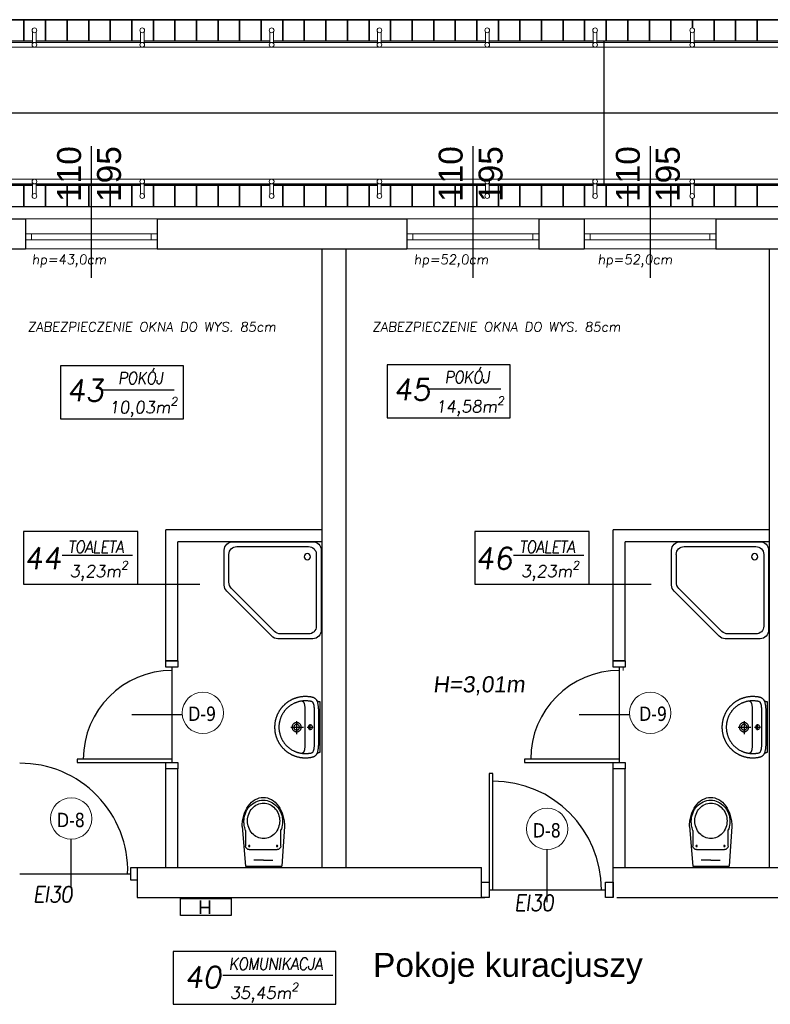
# Model space of a CAD drawing. Header units: millimetres. Extents: x -486876 to 553054, y -140324 to 834178.
# Tile 138 of 155: x -153155 to -146889, y 147712 to 155930. Entities that reach past the tile are written whole.
import ezdxf
from ezdxf.enums import TextEntityAlignment as Align

# ---------------------------------------------------------------- set-up
doc = ezdxf.new("R2010")
doc.units = ezdxf.units.MM
doc.linetypes.add('DASH2', pattern=[0.75, 0.5, -0.25])
for name, color, linetype, lineweight in [('_XREF', 252, 'DASH2', 13), ('XREF$0$AR-EL-PORĘCZE', 8, 'Continuous', 18), ('XREF$0$elewacje', 8, 'Continuous', 20), ('XREF$0$okna', 8, 'Continuous', 20), ('XREF$0$ściana nośna', 8, 'Continuous', 30)]:
    doc.layers.add(name, color=color, linetype=linetype, lineweight=lineweight)
for name, color, linetype in [('XREF$0$A-ARM', 8, 'Continuous'), ('XREF$0$DRZWI', 8, 'Continuous'), ('XREF$0$MEBLE_ŁAZIENKOWE_I_KUCHENNE', 8, 'Continuous'), ('XREF$0$OPIS', 8, 'Continuous'), ('XREF$0$Ppoż', 20, 'Continuous'), ('XREF$0$TABELKA', 8, 'Continuous'), ('XREF$0$WIDOK', 8, 'Continuous'), ('XREF$0$WYMIARY', 9, 'Continuous')]:
    doc.layers.add(name, color=color, linetype=linetype)
doc.styles.add('XREF$0$APLUS', font='arial.ttf', dxfattribs={"width": 0.6})
doc.styles.add('XREF$0$ROMANS', font='romans.shx')
doc.styles.add('XREF$0$Standard', font='arial.ttf')
doc.styles.add('XREF$0$Verdana 0.8', font='verdana.ttf', dxfattribs={"width": 0.8})

# ---------------------------------------------------------------- blocks, each defined once
blk = doc.blocks.new('XREF$0$ubi012_r')
for p, q in [((-2.32, 33.16), (0, 0)), ((33.07, 33.16), (30.34, 0)), ((0.86, 16.83), (0.86, 29.35)), ((30.16, 29.17), (30.16, 16.83)), ((27.13, 13.79), (3.9, 13.79)), ((30.34, 0), (0, 0)), ((15.37, 5.06), (7.45, 5.06)), ((15.37, 5.06), (23.29, 5.06))]:
    blk.add_line(p, q)
for centre in [(3.9, 16.83), (27.13, 16.83)]:
    blk.add_circle(centre, 0.506)
for centre, radius, start, end in [((20.78, 37.1), 22.27, 133.17767, 154.62576), ((16.63, 38.41), 17.03, 126.52593, 148.9267), ((16.15, 38.74), 14.19, 126.52593, 148.9267), ((16.19, 42.02), 15.54, 105.94452, 133.25421), ((15.64, 39.74), 15.37, 102.49464, 126.4967), ((15.32, 39.85), 12.81, 102.49464, 126.4967), ((15.37, 44.42), 13.01, 74.61479, 105.38521), ((15.46, 40.39), 14.7, 77.63332, 102.36668), ((15.17, 40.39), 12.25, 77.63332, 102.36668), ((15.02, 39.85), 12.81, 53.5033, 77.50536), ((15.28, 39.74), 15.37, 53.5033, 77.50536), ((14.56, 42.02), 15.54, 46.74579, 74.05548), ((14.19, 38.74), 14.19, 31.0733, 53.47407), ((14.28, 38.41), 17.03, 31.0733, 53.47407), ((9.97, 37.1), 22.27, 25.37424, 46.82233), ((27.53, 33.76), 29.8, 154.37329, 172.01485), ((18.1, 37.5), 18.76, 148.86698, 169.86451), ((17.37, 37.98), 15.63, 148.86698, 169.86451), ((12.97, 37.98), 15.63, 10.13549, 31.13302), ((12.82, 37.5), 18.76, 10.13549, 31.13302), ((3.22, 33.76), 29.8, 7.98515, 25.62671), ((30.81, 33.16), 33.13, 171.78452, 180.10773), ((18.81, 37.34), 19.49, 169.76703, 190.23297), ((15.63, 36.6), 16.22, 189.63639, 202.72046), ((17.96, 37.85), 16.24, 169.76703, 190.23297), ((17.37, 37.72), 15.63, 190.13549, 211.13302), ((12.97, 37.72), 15.63, 328.86698, 349.86451), ((12.37, 37.85), 16.24, 0, 10.23297), ((12.37, 37.85), 16.24, 349.76703, 0.00002), ((-13.89, 43.27), 46.14, 343.15853, 348.2524), ((12.1, 37.34), 19.49, 0, 10.23297), ((12.1, 37.34), 19.49, 349.76703, 0.00002), ((-0.06, 33.16), 33.13, 0, 8.21548), ((-1.67, 29.35), 2.53, 0, 22.72046), ((16.15, 36.96), 14.19, 211.0733, 233.47407), ((15.32, 35.85), 12.81, 233.5033, 257.50536), ((15.02, 35.85), 12.81, 282.49464, 306.4967), ((14.19, 36.96), 14.19, 306.52593, 328.9267), ((32.69, 29.17), 2.53, 163.15853, 180), ((3.9, 16.83), 3.03, 180, 270), ((15.17, 35.31), 12.25, 257.63332, 282.36668), ((27.13, 16.83), 3.03, 270, 0)]:
    blk.add_arc(centre, radius, start, end)
blk = doc.blocks.new('XREF$0$KKP-KOLO2-B02X0201')
at = {"layer": 'XREF$0$A-ARM'}
for points in [[(-21.09, 0), (-21.12, -0.55), (-21.2, -1), (-21.34, -1.39), (-21.54, -1.76), (-21.81, -2.13), (-22.13, -2.54)], [(21.09, 0), (0, 0), (-21.09, 0)], [(22.13, -2.54), (21.81, -2.13), (21.54, -1.76), (21.34, -1.39), (21.2, -1), (21.12, -0.55), (21.09, 0)], [(25.29, -12.17), (25.29, -12.54), (25.28, -12.9), (25.27, -13.27), (25.25, -13.64), (25.22, -14), (25.19, -14.37), (25.16, -14.73), (25.12, -15.09), (25.08, -15.45), (25.03, -15.81), (24.97, -16.16), (24.91, -16.52), (24.85, -16.87), (24.78, -17.22), (24.71, -17.57), (24.63, -17.92), (24.55, -18.26), (24.46, -18.61), (24.37, -18.95), (24.27, -19.29), (24.17, -19.63), (24.06, -19.96), (23.95, -20.3), (23.83, -20.63), (23.71, -20.96), (23.59, -21.29), (23.46, -21.61), (23.33, -21.94), (23.19, -22.26), (23.05, -22.58), (22.9, -22.89), (22.75, -23.21), (22.6, -23.52), (22.44, -23.83), (22.27, -24.14), (22.11, -24.44), (21.94, -24.74), (21.76, -25.04), (21.58, -25.34), (21.4, -25.63), (21.21, -25.92), (21.02, -26.21), (20.83, -26.5), (20.63, -26.78), (20.43, -27.06), (20.22, -27.34), (20.01, -27.62), (19.8, -27.89), (19.58, -28.16), (19.36, -28.42), (19.14, -28.68), (18.91, -28.94), (18.68, -29.2), (18.45, -29.45), (18.21, -29.7), (17.97, -29.95), (17.73, -30.2), (17.48, -30.44), (17.23, -30.67), (16.98, -30.91), (16.72, -31.14), (16.46, -31.36), (16.2, -31.59), (15.93, -31.81), (15.66, -32.02), (15.39, -32.24), (15.12, -32.45), (14.84, -32.65), (14.56, -32.85), (14.28, -33.05), (13.99, -33.25), (13.7, -33.44), (13.41, -33.62), (13.12, -33.81), (12.82, -33.98), (12.52, -34.16), (12.22, -34.33), (11.91, -34.5), (11.61, -34.66), (11.3, -34.82), (10.98, -34.97), (10.67, -35.12), (10.35, -35.27), (10.03, -35.41), (9.71, -35.55), (9.39, -35.68), (9.06, -35.81), (8.74, -35.94), (8.41, -36.06), (8.07, -36.17), (7.74, -36.28), (7.4, -36.39), (7.06, -36.49), (6.72, -36.59), (6.38, -36.68), (6.04, -36.77), (5.69, -36.85), (5.35, -36.93), (5, -37), (4.65, -37.07), (4.29, -37.14), (3.94, -37.2), (3.58, -37.25), (3.23, -37.3), (2.87, -37.34), (2.51, -37.38), (2.14, -37.42), (1.78, -37.45), (1.42, -37.47), (1.05, -37.49), (0.68, -37.5), (0.31, -37.51), (-0.06, -37.51), (-0.06, -37.51), (-0.43, -37.51), (-0.8, -37.5), (-1.16, -37.49), (-1.53, -37.47), (-1.89, -37.45), (-2.26, -37.42), (-2.62, -37.38), (-2.98, -37.34), (-3.34, -37.3), (-3.7, -37.25), (-4.05, -37.2), (-4.41, -37.14), (-4.76, -37.07), (-5.11, -37), (-5.46, -36.93), (-5.81, -36.85), (-6.15, -36.77), (-6.5, -36.68), (-6.84, -36.59), (-7.18, -36.49), (-7.52, -36.39), (-7.85, -36.28), (-8.19, -36.17), (-8.52, -36.06), (-8.85, -35.94), (-9.18, -35.81), (-9.5, -35.68), (-9.83, -35.55), (-10.15, -35.41), (-10.47, -35.27), (-10.78, -35.12), (-11.1, -34.97), (-11.41, -34.82), (-11.72, -34.66), (-12.03, -34.5), (-12.33, -34.33), (-12.63, -34.16), (-12.93, -33.98), (-13.23, -33.81), (-13.52, -33.62), (-13.81, -33.44), (-14.1, -33.25), (-14.39, -33.05), (-14.67, -32.85), (-14.95, -32.65), (-15.23, -32.45), (-15.51, -32.24), (-15.78, -32.02), (-16.05, -31.81), (-16.31, -31.59), (-16.58, -31.36), (-16.84, -31.14), (-17.09, -30.91), (-17.35, -30.67), (-17.6, -30.44), (-17.84, -30.2), (-18.09, -29.95), (-18.33, -29.7), (-18.56, -29.45), (-18.8, -29.2), (-19.03, -28.94), (-19.25, -28.68), (-19.48, -28.42), (-19.7, -28.16), (-19.91, -27.89), (-20.13, -27.62), (-20.34, -27.34), (-20.54, -27.06), (-20.74, -26.78), (-20.94, -26.5), (-21.14, -26.21), (-21.33, -25.92), (-21.51, -25.63), (-21.7, -25.34), (-21.88, -25.04), (-22.05, -24.74), (-22.22, -24.44), (-22.39, -24.14), (-22.55, -23.83), (-22.71, -23.52), (-22.86, -23.21), (-23.01, -22.89), (-23.16, -22.58), (-23.3, -22.26), (-23.44, -21.94), (-23.57, -21.61), (-23.7, -21.29), (-23.83, -20.96), (-23.95, -20.63), (-24.06, -20.3), (-24.17, -19.96), (-24.28, -19.63), (-24.38, -19.29), (-24.48, -18.95), (-24.57, -18.61), (-24.66, -18.26), (-24.74, -17.92), (-24.82, -17.57), (-24.9, -17.22), (-24.96, -16.87), (-25.03, -16.52), (-25.09, -16.16), (-25.14, -15.81), (-25.19, -15.45), (-25.23, -15.09), (-25.27, -14.73), (-25.31, -14.37), (-25.34, -14), (-25.36, -13.64), (-25.38, -13.27), (-25.39, -12.9), (-25.4, -12.54), (-25.4, -12.17), (-25.4, -12.17), (-25.4, -11.8), (-25.38, -11.35), (-25.36, -10.84), (-25.33, -10.31), (-25.3, -9.77), (-25.27, -9.28), (-25.23, -8.85), (-25.19, -8.52), (-25.13, -8.07), (-25.06, -7.64), (-24.99, -7.22), (-24.91, -6.82), (-24.82, -6.44), (-24.73, -6.07), (-24.62, -5.72), (-24.51, -5.38), (-24.38, -5.06), (-24.24, -4.76), (-24.09, -4.47), (-23.93, -4.19), (-23.75, -3.93), (-23.55, -3.68), (-23.34, -3.44), (-23.11, -3.22), (-22.87, -3.01), (-22.6, -2.81), (-22.31, -2.63), (-22, -2.45), (-21.67, -2.29), (-21.32, -2.14), (-20.94, -1.99), (-20.54, -1.86), (-20.11, -1.74), (-19.66, -1.63), (-19.17, -1.53), (-19.17, -1.53), (-18.8, -1.45), (-18.41, -1.38), (-18.01, -1.32), (-17.59, -1.25), (-17.17, -1.2), (-16.73, -1.15), (-16.28, -1.1), (-15.82, -1.06), (-15.35, -1.04), (-14.87, -1.02), (-14.38, -1.01), (-0.06, -1.01), (14.27, -1.01), (14.76, -1.02), (15.23, -1.04), (15.7, -1.06), (16.16, -1.1), (16.61, -1.15), (17.05, -1.2), (17.48, -1.25), (17.9, -1.32), (18.3, -1.38), (18.69, -1.45), (19.06, -1.53), (19.54, -1.63), (20, -1.74), (20.43, -1.86), (20.83, -1.99), (21.21, -2.14), (21.56, -2.29), (21.89, -2.45), (22.2, -2.63), (22.48, -2.81), (22.75, -3.01), (23, -3.22), (23.23, -3.44), (23.44, -3.68), (23.63, -3.93), (23.81, -4.19), (23.98, -4.47), (24.13, -4.76), (24.27, -5.06), (24.39, -5.38), (24.51, -5.72), (24.61, -6.07), (24.71, -6.44), (24.79, -6.82), (24.88, -7.22), (24.95, -7.64), (25.02, -8.07), (25.08, -8.52), (25.12, -8.85), (25.15, -9.28), (25.19, -9.77), (25.22, -10.31), (25.24, -10.84), (25.27, -11.35), (25.28, -11.8), (25.29, -12.17)], [(-0.05, -33.94), (-0.61, -33.93), (-1.16, -33.92), (-1.72, -33.89), (-2.28, -33.85), (-2.7, -33.79), (-3.12, -33.73), (-3.53, -33.66), (-3.94, -33.59), (-4.34, -33.51), (-4.74, -33.42), (-5.14, -33.33), (-5.53, -33.23), (-5.93, -33.13), (-6.33, -33.02), (-6.73, -32.9), (-7.13, -32.77), (-7.53, -32.64), (-7.96, -32.47), (-8.38, -32.29), (-8.79, -32.11), (-9.2, -31.92), (-9.61, -31.73), (-10.02, -31.53), (-10.42, -31.33), (-10.8, -31.11), (-11.16, -30.89), (-11.52, -30.66), (-11.87, -30.43), (-12.22, -30.2), (-12.56, -29.97), (-12.89, -29.72), (-13.22, -29.48), (-13.55, -29.23), (-13.87, -28.97), (-14.19, -28.7), (-14.51, -28.43), (-14.82, -28.15), (-15.14, -27.86), (-15.45, -27.56), (-15.76, -27.24), (-16.06, -26.91), (-16.35, -26.58), (-16.63, -26.25), (-16.91, -25.92), (-17.17, -25.58), (-17.44, -25.24), (-17.7, -24.9), (-17.95, -24.55), (-18.2, -24.19), (-18.45, -23.82), (-18.69, -23.45), (-19.7, -21.59), (-19.87, -21.21), (-20.04, -20.83), (-20.19, -20.44), (-20.34, -20.06), (-20.49, -19.67), (-20.62, -19.28), (-20.75, -18.9), (-20.88, -18.51), (-20.99, -18.12), (-21.1, -17.73), (-21.2, -17.34), (-21.3, -16.94), (-21.38, -16.55), (-21.46, -16.15), (-21.54, -15.75), (-21.6, -15.36), (-21.66, -14.95), (-21.71, -14.55), (-21.75, -14.15), (-21.78, -13.74), (-21.81, -13.33), (-21.83, -12.92), (-21.84, -12.51), (-21.84, -12.09), (-21.84, -11.68), (-21.82, -11.26), (-21.81, -10.84), (-21.78, -10.42), (-21.76, -10), (-21.73, -9.57), (-21.69, -9.16), (-21.64, -8.74), (-21.58, -8.32), (-21.51, -7.91), (-21.43, -7.49), (-21.32, -7.09), (-21.2, -6.68), (-21.06, -6.4), (-20.88, -6.14), (-20.65, -5.9), (-20.38, -5.69), (-20.07, -5.5), (-19.73, -5.34), (-19.37, -5.2), (-18.99, -5.07), (-18.59, -4.96), (-18.17, -4.87), (-17.75, -4.8), (-17.33, -4.73), (-16.9, -4.68), (-16.49, -4.64), (-16.08, -4.61), (-15.69, -4.59), (-15.32, -4.58), (-14.98, -4.57), (-14.66, -4.56), (-14.38, -4.56), (-0.05, -4.56), (14.27, -4.56), (14.55, -4.56), (14.87, -4.57), (15.21, -4.58), (15.58, -4.59), (15.97, -4.61), (16.38, -4.64), (16.8, -4.68), (17.22, -4.73), (17.64, -4.8), (18.07, -4.87), (18.48, -4.96), (18.88, -5.07), (19.26, -5.2), (19.63, -5.34), (19.96, -5.5), (20.27, -5.69), (20.54, -5.9), (20.77, -6.14), (20.96, -6.4), (21.09, -6.68), (21.22, -7.09), (21.32, -7.49), (21.41, -7.91), (21.48, -8.32), (21.54, -8.74), (21.58, -9.16), (21.62, -9.57), (21.65, -10), (21.68, -10.42), (21.7, -10.84), (21.72, -11.26), (21.73, -11.68), (21.74, -12.09), (21.73, -12.51), (21.72, -12.92), (21.7, -13.33), (21.68, -13.74), (21.64, -14.15), (21.6, -14.55), (21.55, -14.95), (21.49, -15.36), (21.43, -15.75), (21.36, -16.15), (21.28, -16.55), (21.19, -16.94), (21.1, -17.34), (20.99, -17.73), (20.89, -18.12), (20.77, -18.51), (20.65, -18.9), (20.52, -19.28), (20.38, -19.67), (20.24, -20.06), (20.09, -20.44), (19.93, -20.83), (19.76, -21.21), (19.59, -21.59), (19.59, -21.59), (18.58, -23.45), (18.34, -23.82), (18.09, -24.19), (17.84, -24.55), (17.59, -24.9), (17.33, -25.24), (17.07, -25.58), (16.8, -25.92), (16.52, -26.25), (16.24, -26.58), (15.95, -26.91), (15.65, -27.24), (15.35, -27.56), (15.03, -27.86), (14.72, -28.15), (14.4, -28.43), (14.08, -28.7), (13.76, -28.97), (13.44, -29.23), (13.11, -29.48), (12.78, -29.72), (12.45, -29.97), (12.11, -30.2), (11.76, -30.43), (11.41, -30.66), (11.06, -30.89), (10.69, -31.11), (10.32, -31.33), (9.91, -31.53), (9.5, -31.73), (9.09, -31.92), (8.68, -32.11), (8.27, -32.29), (7.85, -32.47), (7.43, -32.64), (7.43, -32.64), (7.02, -32.77), (6.62, -32.9), (6.22, -33.02), (5.82, -33.13), (5.43, -33.23), (5.03, -33.33), (4.63, -33.42), (4.23, -33.51), (3.83, -33.59), (3.42, -33.66), (3.01, -33.73), (2.6, -33.79), (2.17, -33.85), (1.61, -33.89), (1.06, -33.92), (0.5, -33.93), (-0.05, -33.94)], [(-2.61, -7.95), (2.52, -7.95)], [(-0.04, -6.08), (0.43, -6.14), (0.85, -6.32), (1.21, -6.6), (1.49, -6.96), (1.67, -7.38), (1.73, -7.86), (1.67, -8.33), (1.49, -8.75), (1.21, -9.11), (0.85, -9.39), (0.43, -9.57), (-0.04, -9.63), (-0.51, -9.57), (-0.94, -9.39), (-1.3, -9.11), (-1.58, -8.75), (-1.75, -8.33), (-1.82, -7.86), (-1.75, -7.38), (-1.58, -6.96), (-1.3, -6.6), (-0.94, -6.32), (-0.51, -6.14), (-0.04, -6.08)], [(-0.05, -10.45), (-0.05, -5.48)], [(-21.62, -15.21), (-21.58, -14.99), (-21.53, -14.78), (-21.48, -14.58), (-21.41, -14.39), (-21.33, -14.21), (-21.24, -14.04), (-21.14, -13.87), (-21.02, -13.72), (-20.88, -13.57), (-20.72, -13.43), (-20.55, -13.3), (-20.35, -13.18), (-20.14, -13.06), (-19.9, -12.95), (-19.63, -12.85), (-19.34, -12.76), (-19.02, -12.67), (-18.67, -12.6), (-18.29, -12.53), (-17.88, -12.46), (-17.43, -12.4), (-16.96, -12.35), (-16.44, -12.31), (-15.89, -12.27), (-15.3, -12.24), (-14.67, -12.21), (-14, -12.19), (-13.28, -12.18), (-12.52, -12.17), (-11.72, -12.17)], [(-11.72, -12.17), (-0.06, -12.17), (11.6, -12.17)], [(-0.06, -15.43), (0.33, -15.45), (0.71, -15.51), (1.07, -15.6), (1.42, -15.73), (1.75, -15.89), (2.06, -16.08), (2.36, -16.3), (2.63, -16.55), (2.87, -16.82), (3.09, -17.11), (3.28, -17.43), (3.44, -17.76), (3.57, -18.11), (3.66, -18.47), (3.72, -18.85), (3.74, -19.24), (3.72, -19.62), (3.66, -20), (3.57, -20.36), (3.44, -20.71), (3.28, -21.05), (3.09, -21.36), (2.87, -21.65), (2.63, -21.92), (2.36, -22.17), (2.06, -22.39), (1.75, -22.58), (1.42, -22.74), (1.07, -22.87), (0.71, -22.96), (0.33, -23.02), (-0.06, -23.04), (-0.45, -23.02), (-0.82, -22.96), (-1.19, -22.87), (-1.54, -22.74), (-1.87, -22.58), (-2.18, -22.39), (-2.48, -22.17), (-2.75, -21.92), (-2.99, -21.65), (-3.21, -21.36), (-3.4, -21.05), (-3.56, -20.71), (-3.69, -20.36), (-3.78, -20), (-3.84, -19.62), (-3.86, -19.24), (-3.84, -18.85), (-3.78, -18.47), (-3.69, -18.11), (-3.56, -17.76), (-3.4, -17.43), (-3.21, -17.11), (-2.99, -16.82), (-2.75, -16.55), (-2.48, -16.3), (-2.18, -16.08), (-1.87, -15.89), (-1.54, -15.73), (-1.19, -15.6), (-0.82, -15.51), (-0.45, -15.45), (-0.06, -15.43)], [(-0.06, -24.21), (-0.06, -13.57)], [(11.6, -12.17), (12.41, -12.17), (13.17, -12.18), (13.88, -12.19), (14.55, -12.21), (15.18, -12.24), (15.78, -12.27), (16.33, -12.31), (16.84, -12.35), (17.32, -12.4), (17.77, -12.46), (18.18, -12.53), (18.56, -12.6), (18.9, -12.67), (19.22, -12.76), (19.52, -12.85), (19.78, -12.95), (20.02, -13.06), (20.24, -13.18), (20.44, -13.3), (20.61, -13.43), (20.76, -13.57), (20.9, -13.72), (21.02, -13.87), (21.13, -14.04), (21.22, -14.21), (21.3, -14.39), (21.36, -14.58), (21.42, -14.78), (21.47, -14.99), (21.51, -15.21)], [(4.89, -19.26), (-5.94, -19.26)], [(-0.06, -16.9), (0.36, -16.94), (0.75, -17.05), (1.12, -17.22), (1.44, -17.45), (1.72, -17.73), (1.95, -18.06), (2.13, -18.42), (2.23, -18.82), (2.27, -19.24), (2.23, -19.65), (2.13, -20.05), (1.95, -20.41), (1.72, -20.74), (1.44, -21.02), (1.12, -21.25), (0.75, -21.42), (0.36, -21.53), (-0.06, -21.57), (-0.48, -21.53), (-0.87, -21.42), (-1.23, -21.25), (-1.56, -21.02), (-1.84, -20.74), (-2.07, -20.41), (-2.24, -20.05), (-2.35, -19.65), (-2.39, -19.24), (-2.35, -18.82), (-2.24, -18.42), (-2.07, -18.06), (-1.84, -17.73), (-1.56, -17.45), (-1.23, -17.22), (-0.87, -17.05), (-0.48, -16.94), (-0.06, -16.9)]]:
    blk.add_lwpolyline(points, dxfattribs=at)
blk = doc.blocks.new('XREF$0$natrysk_03')
for p, q in [((0, 0), (0, -65.93)), ((73.06, 7.13), (7.13, 7.13)), ((69.87, 3.06), (10.53, 3.06)), ((80.19, -28.83), (80.19, 0)), ((4.11, -3.35), (4.11, -62.7)), ((41, -70.97), (78.1, -33.87)), ((7.13, -73.06), (35.96, -73.06))]:
    blk.add_line(p, q)
blk.add_lwpolyline([(10.53, -69.11), (33.61, -69.11, 0.198912), (38.65, -67.02), (74.2, -31.48, 0.198912), (76.28, -26.44), (76.28, -3.35)], format="xyb")
blk.add_circle((11.57, -5.27), 2.64)
for centre, radius, start, end in [((7.13, 0), 7.13, 90, 180), ((10.53, -3.35), 6.42, 90, 180), ((69.87, -3.35), 6.42, 0, 90), ((73.06, 0), 7.13, 0, 90), ((73.06, -28.83), 7.13, 315, 0), ((10.53, -62.7), 6.42, 180, 270), ((7.13, -65.93), 7.13, 180, 270), ((35.96, -65.93), 7.13, 270, 315)]:
    blk.add_arc(centre, radius, start, end)
blk = doc.blocks.new('XREF')
for p, q in [((4286.21, 17944.69), (4286.21, 17947.34)), ((4662.62, 17944.69), (4662.62, 17947.34))]:
    blk.add_line(p, q)
at = {"layer": 'XREF$0$AR-EL-PORĘCZE', "lineweight": -2}
for p, q in [((4169.76, 18468.18), (4169.76, 18477.67)), ((4172.76, 18468.18), (4172.76, 18477.67)), ((4259.76, 18468.18), (4259.76, 18477.67)), ((4262.76, 18468.18), (4262.76, 18477.67)), ((4367.76, 18468.18), (4367.76, 18477.67)), ((4370.76, 18468.18), (4370.76, 18477.67)), ((4457.76, 18468.18), (4457.76, 18477.67)), ((4460.76, 18468.18), (4460.76, 18477.67)), ((4547.76, 18468.18), (4547.76, 18477.67)), ((4550.76, 18468.18), (4550.76, 18477.67)), ((4637.76, 18468.18), (4637.76, 18477.67)), ((4640.76, 18468.18), (4640.76, 18477.67)), ((4718.86, 18468.18), (4718.86, 18477.67)), ((4721.86, 18468.18), (4721.86, 18477.67)), ((5573.26, 18468.85), (3944.33, 18468.85)), ((5573.26, 18464.85), (3941.33, 18464.85)), ((5573.26, 18354.85), (3917.54, 18354.85)), ((4169.76, 18351.53), (4169.76, 18342.04)), ((4172.76, 18351.53), (4172.76, 18342.04)), ((4259.76, 18351.53), (4259.76, 18342.04)), ((4262.76, 18351.53), (4262.76, 18342.04)), ((4367.76, 18351.53), (4367.76, 18342.04)), ((4370.76, 18351.53), (4370.76, 18342.04)), ((4457.76, 18351.53), (4457.76, 18342.04)), ((4460.76, 18351.53), (4460.76, 18342.04)), ((4547.76, 18351.53), (4547.76, 18342.04)), ((4550.76, 18351.53), (4550.76, 18342.04)), ((4637.76, 18351.53), (4637.76, 18342.04)), ((4640.76, 18351.53), (4640.76, 18342.04)), ((4718.86, 18351.53), (4718.86, 18342.04)), ((4721.86, 18351.53), (4721.86, 18342.04)), ((5569.26, 18350.85), (3921.54, 18350.85))]:
    blk.add_line(p, q, dxfattribs=at)
for centre in [(4171.26, 18478.99), (4261.26, 18478.99), (4369.26, 18478.99), (4459.26, 18478.99), (4549.26, 18478.99), (4639.26, 18478.99), (4720.36, 18478.99), (4171.26, 18466.85), (4261.26, 18466.85), (4369.26, 18466.85), (4459.26, 18466.85), (4549.26, 18466.85), (4639.26, 18466.85), (4720.36, 18466.85), (4171.26, 18352.85), (4261.26, 18352.85), (4369.26, 18352.85), (4459.26, 18352.85), (4549.26, 18352.85), (4639.26, 18352.85), (4720.36, 18352.85), (4171.26, 18340.72), (4261.26, 18340.72), (4369.26, 18340.72), (4459.26, 18340.72), (4549.26, 18340.72), (4639.26, 18340.72), (4720.36, 18340.72)]:
    blk.add_circle(centre, 2, dxfattribs=at)
at = {"layer": 'XREF$0$DRZWI'}
for p, q in [((4286.21, 17870.57), (4286.21, 17947.34)), ((4659.62, 17870.57), (4659.62, 17947.34)), ((4158.97, 17774.9), (4249.09, 17774.9)), ((4249.09, 17774.9), (4251.73, 17774.9)), ((4554.03, 17761.66), (4647.86, 17761.66)), ((4644.62, 17761.66), (4647.86, 17761.66))]:
    blk.add_line(p, q, dxfattribs=at)
at = {"layer": 'XREF$0$DRZWI', "ltscale": 0.8}
for p, q in [((4294.64, 17907.63), (4252.52, 17907.63)), ((4668.06, 17907.63), (4625.94, 17907.63)), ((4202.03, 17764.55), (4202.03, 17803.82)), ((4599.33, 17751.35), (4599.33, 17795.17))]:
    blk.add_line(p, q, dxfattribs=at)
for points in [[(4280.91, 17947.34), (4280.91, 17952.63), (4290.91, 17952.63), (4290.91, 17947.34)], [(4654.33, 17947.34), (4654.33, 17952.63), (4664.33, 17952.63), (4664.33, 17947.34)], [(4251.73, 17780.19), (4257.03, 17780.19), (4257.03, 17769.6), (4251.73, 17769.6)], [(4647.86, 17768.13), (4654.33, 17768.13), (4654.33, 17755.19), (4647.86, 17755.19)]]:
    blk.add_lwpolyline(points, close=True, dxfattribs=at)
at = {"layer": 'XREF$0$DRZWI'}
for points in [[(4286.21, 17867.92), (4286.21, 17870.57), (4206.83, 17870.57), (4206.83, 17867.92), (4280.91, 17867.92), (4290.91, 17867.92), (4290.91, 17862.63), (4280.91, 17862.63), (4280.91, 17867.92)], [(4659.62, 17867.92), (4659.62, 17870.57), (4580.25, 17870.57), (4580.25, 17867.92), (4654.33, 17867.92), (4664.33, 17867.92), (4664.33, 17862.63), (4654.33, 17862.63), (4654.33, 17867.92)], [(4550.8, 17761.66), (4554.03, 17761.66), (4554.03, 17858.67), (4550.8, 17858.67), (4550.8, 17768.13), (4550.8, 17755.19), (4544.33, 17755.19), (4544.33, 17768.13), (4550.8, 17768.13)]]:
    blk.add_lwpolyline(points, dxfattribs=at)
for centre, radius, start, end in [((4286.21, 17870.57), 74.12, 90, 180), ((4659.62, 17870.57), 74.12, 90, 180), ((4159.35, 17777.5), 89.77, 358.33686, 90.24587), ((4554.03, 17761.66), 90.59, 0, 90)]:
    blk.add_arc(centre, radius, start, end, dxfattribs=at)
at = {"layer": 'XREF$0$okna'}
for p, q in [((4273.74, 18321.72), (4163.74, 18321.72)), ((4592.24, 18321.72), (4482.24, 18321.72)), ((4740.16, 18321.72), (4630.16, 18321.72)), ((4163.74, 18309.22), (4268.74, 18309.22)), ((4268.74, 18304.22), (4163.74, 18304.22)), ((4482.24, 18309.22), (4587.24, 18309.22)), ((4587.24, 18304.22), (4482.24, 18304.22)), ((4630.16, 18309.22), (4735.16, 18309.22)), ((4735.16, 18304.22), (4630.16, 18304.22)), ((4163.74, 18296.72), (4273.74, 18296.72)), ((4482.24, 18296.72), (4592.24, 18296.72)), ((4630.16, 18296.72), (4740.16, 18296.72))]:
    blk.add_line(p, q, dxfattribs=at)
for points in [[(4163.74, 18309.22), (4168.74, 18309.22), (4168.74, 18304.22), (4163.74, 18304.22)], [(4268.74, 18309.22), (4273.74, 18309.22), (4273.74, 18304.22), (4268.74, 18304.22)], [(4482.24, 18309.22), (4487.24, 18309.22), (4487.24, 18304.22), (4482.24, 18304.22)], [(4587.24, 18309.22), (4592.24, 18309.22), (4592.24, 18304.22), (4587.24, 18304.22)], [(4630.16, 18309.22), (4635.16, 18309.22), (4635.16, 18304.22), (4630.16, 18304.22)], [(4735.16, 18309.22), (4740.16, 18309.22), (4740.16, 18304.22), (4735.16, 18304.22)]]:
    blk.add_lwpolyline(points, close=True, dxfattribs=at)
for centre in [(4311.85, 17909.26), (4685.26, 17909.26), (4201.96, 17821.1), (4599.26, 17812.45)]:
    blk.add_circle(centre, 17.28, dxfattribs=at)
at = {"layer": 'XREF$0$OPIS'}
for p, q in [((4218.74, 18382.43), (4218.74, 18272.54)), ((4537.24, 18382.43), (4537.24, 18272.54)), ((4685.16, 18382.43), (4685.16, 18272.54)), ((4227.7, 18179.06), (4287.97, 18179.06)), ((4500.34, 18179.82), (4560.6, 18179.82)), ((4194.33, 18040.84), (4253.21, 18040.84)), ((4571.03, 18040.84), (4629.9, 18040.84)), ((4328.59, 17690.3), (4420.49, 17690.3))]:
    blk.add_line(p, q, dxfattribs=at)
for points in [[(4295.73, 18198.98), (4193.12, 18198.98), (4193.12, 18154.82), (4295.73, 18154.82)], [(4568.36, 18199.74), (4465.75, 18199.74), (4465.75, 18155.57), (4568.36, 18155.57)], [(4257.64, 18060.76), (4162.11, 18060.76), (4162.11, 18016.6), (4257.64, 18016.6)], [(4634.33, 18060.76), (4538.8, 18060.76), (4538.8, 18016.6), (4634.33, 18016.6)], [(4422.79, 17710.22), (4287.19, 17710.22), (4287.19, 17666.06), (4422.79, 17666.06)]]:
    blk.add_lwpolyline(points, close=True, dxfattribs=at)
at = {"layer": 'XREF$0$WIDOK'}
for p, q in [((5086.56, 18487.86), (3946.56, 18487.86)), ((4169.76, 18469.86), (4082.76, 18469.86)), ((4259.76, 18469.86), (4172.76, 18469.86)), ((4367.76, 18469.86), (4262.76, 18469.86)), ((4457.76, 18469.86), (4370.76, 18469.86)), ((4547.76, 18469.86), (4460.76, 18469.86)), ((4637.76, 18469.86), (4550.76, 18469.86)), ((4718.86, 18469.86), (4640.76, 18469.86)), ((4646.56, 18469.86), (4646.56, 18349.72)), ((4799.76, 18469.86), (4721.86, 18469.86)), ((4169.76, 18349.72), (4082.76, 18349.72)), ((4259.76, 18349.72), (4172.76, 18349.72)), ((4367.76, 18349.72), (4262.76, 18349.72)), ((4457.76, 18349.72), (4370.76, 18349.72)), ((4547.76, 18349.72), (4460.76, 18349.72)), ((4637.76, 18349.72), (4550.76, 18349.72)), ((4718.86, 18349.72), (4640.76, 18349.72)), ((4799.76, 18349.72), (4721.86, 18349.72))]:
    blk.add_line(p, q, dxfattribs=at)
at = {"layer": 'XREF$0$WIDOK', "color": 8}
blk.add_line((5543.26, 18409.8), (3946.56, 18409.8), dxfattribs=at)
at = {"layer": 'XREF$0$WIDOK'}
for points in [[(4162.56, 18469.86), (4144.56, 18469.86), (4144.56, 18487.86), (4162.56, 18487.86)], [(4198.56, 18469.86), (4180.56, 18469.86), (4180.56, 18487.86), (4198.56, 18487.86)], [(4216.56, 18469.86), (4198.56, 18469.86), (4198.56, 18487.86), (4216.56, 18487.86)], [(4234.56, 18469.86), (4216.56, 18469.86), (4216.56, 18487.86), (4234.56, 18487.86)], [(4252.56, 18469.86), (4234.56, 18469.86), (4234.56, 18487.86), (4252.56, 18487.86)], [(4288.56, 18469.86), (4270.56, 18469.86), (4270.56, 18487.86), (4288.56, 18487.86)], [(4306.56, 18469.86), (4288.56, 18469.86), (4288.56, 18487.86), (4306.56, 18487.86)], [(4324.56, 18469.86), (4306.56, 18469.86), (4306.56, 18487.86), (4324.56, 18487.86)], [(4342.56, 18469.86), (4324.56, 18469.86), (4324.56, 18487.86), (4342.56, 18487.86)], [(4360.56, 18469.86), (4342.56, 18469.86), (4342.56, 18487.86), (4360.56, 18487.86)], [(4396.56, 18469.86), (4378.56, 18469.86), (4378.56, 18487.86), (4396.56, 18487.86)], [(4414.56, 18469.86), (4396.56, 18469.86), (4396.56, 18487.86), (4414.56, 18487.86)], [(4432.56, 18469.86), (4414.56, 18469.86), (4414.56, 18487.86), (4432.56, 18487.86)], [(4450.56, 18469.86), (4432.56, 18469.86), (4432.56, 18487.86), (4450.56, 18487.86)], [(4486.56, 18469.86), (4468.56, 18469.86), (4468.56, 18487.86), (4486.56, 18487.86)], [(4504.56, 18469.86), (4486.56, 18469.86), (4486.56, 18487.86), (4504.56, 18487.86)], [(4522.56, 18469.86), (4504.56, 18469.86), (4504.56, 18487.86), (4522.56, 18487.86)], [(4540.56, 18469.86), (4522.56, 18469.86), (4522.56, 18487.86), (4540.56, 18487.86)], [(4576.56, 18469.86), (4558.56, 18469.86), (4558.56, 18487.86), (4576.56, 18487.86)], [(4594.56, 18469.86), (4576.56, 18469.86), (4576.56, 18487.86), (4594.56, 18487.86)], [(4612.56, 18469.86), (4594.56, 18469.86), (4594.56, 18487.86), (4612.56, 18487.86)], [(4630.56, 18469.86), (4612.56, 18469.86), (4612.56, 18487.86), (4630.56, 18487.86)], [(4666.56, 18469.86), (4648.56, 18469.86), (4648.56, 18487.86), (4666.56, 18487.86)], [(4684.56, 18469.86), (4666.56, 18469.86), (4666.56, 18487.86), (4684.56, 18487.86)], [(4702.56, 18469.86), (4684.56, 18469.86), (4684.56, 18487.86), (4702.56, 18487.86)], [(4756.56, 18469.86), (4738.56, 18469.86), (4738.56, 18487.86), (4756.56, 18487.86)], [(4774.56, 18469.86), (4756.56, 18469.86), (4756.56, 18487.86), (4774.56, 18487.86)], [(4792.56, 18469.86), (4774.56, 18469.86), (4774.56, 18487.86), (4792.56, 18487.86)], [(4162.56, 18331.72), (4144.56, 18331.72), (4144.56, 18349.72), (4162.56, 18349.72)], [(4198.56, 18331.72), (4180.56, 18331.72), (4180.56, 18349.72), (4198.56, 18349.72)], [(4216.56, 18331.72), (4198.56, 18331.72), (4198.56, 18349.72), (4216.56, 18349.72)], [(4234.56, 18331.72), (4216.56, 18331.72), (4216.56, 18349.72), (4234.56, 18349.72)], [(4252.56, 18331.72), (4234.56, 18331.72), (4234.56, 18349.72), (4252.56, 18349.72)], [(4288.56, 18331.72), (4270.56, 18331.72), (4270.56, 18349.72), (4288.56, 18349.72)], [(4306.56, 18331.72), (4288.56, 18331.72), (4288.56, 18349.72), (4306.56, 18349.72)], [(4324.56, 18331.72), (4306.56, 18331.72), (4306.56, 18349.72), (4324.56, 18349.72)], [(4342.56, 18331.72), (4324.56, 18331.72), (4324.56, 18349.72), (4342.56, 18349.72)], [(4360.56, 18331.72), (4342.56, 18331.72), (4342.56, 18349.72), (4360.56, 18349.72)], [(4396.56, 18331.72), (4378.56, 18331.72), (4378.56, 18349.72), (4396.56, 18349.72)], [(4414.56, 18331.72), (4396.56, 18331.72), (4396.56, 18349.72), (4414.56, 18349.72)], [(4432.56, 18331.72), (4414.56, 18331.72), (4414.56, 18349.72), (4432.56, 18349.72)], [(4450.56, 18331.72), (4432.56, 18331.72), (4432.56, 18349.72), (4450.56, 18349.72)], [(4486.56, 18331.72), (4468.56, 18331.72), (4468.56, 18349.72), (4486.56, 18349.72)], [(4504.56, 18331.72), (4486.56, 18331.72), (4486.56, 18349.72), (4504.56, 18349.72)], [(4522.56, 18331.72), (4504.56, 18331.72), (4504.56, 18349.72), (4522.56, 18349.72)], [(4540.56, 18331.72), (4522.56, 18331.72), (4522.56, 18349.72), (4540.56, 18349.72)], [(4576.56, 18331.72), (4558.56, 18331.72), (4558.56, 18349.72), (4576.56, 18349.72)], [(4594.56, 18331.72), (4576.56, 18331.72), (4576.56, 18349.72), (4594.56, 18349.72)], [(4612.56, 18331.72), (4594.56, 18331.72), (4594.56, 18349.72), (4612.56, 18349.72)], [(4630.56, 18331.72), (4612.56, 18331.72), (4612.56, 18349.72), (4630.56, 18349.72)], [(4666.56, 18331.72), (4648.56, 18331.72), (4648.56, 18349.72), (4666.56, 18349.72)], [(4684.56, 18331.72), (4666.56, 18331.72), (4666.56, 18349.72), (4684.56, 18349.72)], [(4702.56, 18331.72), (4684.56, 18331.72), (4684.56, 18349.72), (4702.56, 18349.72)], [(4756.56, 18331.72), (4738.56, 18331.72), (4738.56, 18349.72), (4756.56, 18349.72)], [(4774.56, 18331.72), (4756.56, 18331.72), (4756.56, 18349.72), (4774.56, 18349.72)], [(4792.56, 18331.72), (4774.56, 18331.72), (4774.56, 18349.72), (4792.56, 18349.72)]]:
    blk.add_lwpolyline(points, close=True, dxfattribs=at)
for points in [[(4169.76, 18469.86), (4162.56, 18469.86), (4162.56, 18487.86), (4180.56, 18487.86), (4180.56, 18469.86), (4172.76, 18469.86)], [(4259.76, 18469.86), (4252.56, 18469.86), (4252.56, 18487.86), (4270.56, 18487.86), (4270.56, 18469.86), (4262.76, 18469.86)], [(4367.76, 18469.86), (4360.56, 18469.86), (4360.56, 18487.86), (4378.56, 18487.86), (4378.56, 18469.86), (4370.76, 18469.86)], [(4457.76, 18469.86), (4450.56, 18469.86), (4450.56, 18487.86), (4468.56, 18487.86), (4468.56, 18469.86), (4460.76, 18469.86)], [(4547.76, 18469.86), (4540.56, 18469.86), (4540.56, 18487.86), (4558.56, 18487.86), (4558.56, 18469.86), (4550.76, 18469.86)], [(4637.76, 18469.86), (4630.56, 18469.86), (4630.56, 18487.86), (4648.56, 18487.86), (4648.56, 18469.86), (4640.76, 18469.86)], [(4718.86, 18469.86), (4702.56, 18469.86), (4702.56, 18487.86), (4720.56, 18487.86), (4720.56, 18480.98)], [(4720.56, 18480.98), (4720.56, 18487.86), (4738.56, 18487.86), (4738.56, 18469.86), (4721.86, 18469.86)], [(4172.76, 18349.72), (4180.56, 18349.72), (4180.56, 18331.72), (4162.56, 18331.72), (4162.56, 18349.72), (4169.76, 18349.72)], [(4262.76, 18349.72), (4270.56, 18349.72), (4270.56, 18331.72), (4252.56, 18331.72), (4252.56, 18349.72), (4259.76, 18349.72)], [(4370.76, 18349.72), (4378.56, 18349.72), (4378.56, 18331.72), (4360.56, 18331.72), (4360.56, 18349.72), (4367.76, 18349.72)], [(4460.76, 18349.72), (4468.56, 18349.72), (4468.56, 18331.72), (4450.56, 18331.72), (4450.56, 18349.72), (4457.76, 18349.72)], [(4550.76, 18349.72), (4558.56, 18349.72), (4558.56, 18331.72), (4540.56, 18331.72), (4540.56, 18349.72), (4547.76, 18349.72)], [(4640.76, 18349.72), (4648.56, 18349.72), (4648.56, 18331.72), (4630.56, 18331.72), (4630.56, 18349.72), (4637.76, 18349.72)], [(4720.56, 18338.73), (4720.56, 18331.72), (4702.56, 18331.72), (4702.56, 18349.72), (4718.86, 18349.72)], [(4721.86, 18349.72), (4738.56, 18349.72), (4738.56, 18331.72), (4720.56, 18331.72), (4720.56, 18338.73)]]:
    blk.add_lwpolyline(points, dxfattribs=at)
at = {"layer": 'XREF$0$WYMIARY'}
for p, q in [((4257.64, 18016.6), (4309.38, 18016.6)), ((4634.33, 18016.6), (4686.07, 18016.6)), ((4411.1, 17904.72), (4411.1, 17855.65))]:
    blk.add_line(p, q, dxfattribs=at)
at = {"layer": 'XREF$0$WYMIARY', "color": 6}
blk.add_lwpolyline([(4335.61, 17740.09), (4293.13, 17740.09), (4293.13, 17754.25), (4335.61, 17754.25)], close=True, dxfattribs=at)
at = {"layer": 'XREF$0$ściana nośna'}
for p, q in [((4163.74, 18321.72), (4163.74, 18296.72)), ((4273.74, 18321.72), (4273.74, 18296.72)), ((4482.24, 18321.72), (4482.24, 18296.72)), ((4592.24, 18321.72), (4592.24, 18296.72)), ((4630.16, 18321.72), (4630.16, 18296.72)), ((4740.16, 18321.72), (4740.16, 18296.72)), ((4411.1, 18296.72), (4411.1, 17904.72)), ((4431.1, 18296.72), (4431.1, 17780.19)), ((4784.51, 18296.72), (4784.51, 17780.19)), ((4280.91, 17952.63), (4280.91, 18062.19)), ((4411.1, 18062.19), (4280.91, 18062.19)), ((4654.33, 17952.63), (4654.33, 18062.19)), ((4784.51, 18062.19), (4654.33, 18062.19)), ((4290.91, 17952.63), (4290.91, 18052.19)), ((4411.1, 18052.19), (4290.91, 18052.19)), ((4664.33, 17952.63), (4664.33, 18052.19)), ((4784.51, 18052.19), (4664.33, 18052.19)), ((4290.91, 17952.63), (4280.91, 17952.63)), ((4664.33, 17952.63), (4654.33, 17952.63)), ((4280.91, 17780.19), (4280.91, 17862.63)), ((4290.91, 17862.63), (4280.91, 17862.63)), ((4290.91, 17780.19), (4290.91, 17862.63)), ((4654.33, 17780.19), (4654.33, 17862.63)), ((4664.33, 17862.63), (4654.33, 17862.63)), ((4664.33, 17780.19), (4664.33, 17862.63)), ((4411.1, 17855.65), (4411.1, 17780.19)), ((4257.03, 17780.19), (4544.33, 17780.19)), ((4257.03, 17780.19), (4257.03, 17755.19)), ((4544.33, 17755.19), (4544.33, 17780.19)), ((4654.33, 17780.19), (4892.96, 17780.19)), ((4654.33, 17755.19), (4654.33, 17780.19)), ((4257.03, 17755.19), (4547.33, 17755.19)), ((4657.33, 17755.19), (4892.96, 17755.19))]:
    blk.add_line(p, q, dxfattribs=at)
for points in [[(4010.02, 18321.72), (4163.74, 18321.72)], [(4273.74, 18321.72), (4482.24, 18321.72)], [(4592.24, 18321.72), (4630.16, 18321.72)], [(4740.16, 18321.72), (4924.68, 18321.72)], [(4010.02, 18296.72), (4163.74, 18296.72)], [(4273.74, 18296.72), (4482.24, 18296.72)], [(4592.24, 18296.72), (4630.16, 18296.72)], [(4740.16, 18296.72), (4924.68, 18296.72)]]:
    blk.add_lwpolyline(points, dxfattribs=at)
at = {"layer": 'XREF$0$A-ARM', "xscale": -1.007999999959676, "yscale": 1.007999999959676, "zscale": 1.007999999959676, "rotation": 270}
for p in [(4409.58, 17897.41), (4782.99, 17897.41)]:
    blk.add_blockref('XREF$0$KKP-KOLO2-B02X0201', p, dxfattribs=at)
at = {"layer": 'XREF$0$MEBLE_ŁAZIENKOWE_I_KUCHENNE', "ltscale": 1.2, "xscale": -1}
for p in [(4377.72, 17781.34), (4751.13, 17781.34)]:
    blk.add_blockref('XREF$0$ubi012_r', p, dxfattribs=at)
at = {"layer": 'XREF$0$TABELKA', "xscale": -1.010101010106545, "yscale": 1.010101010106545, "zscale": 1.010101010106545}
for p in [(4410.73, 18044.99), (4784.14, 18044.99)]:
    blk.add_blockref('XREF$0$natrysk_03', p, dxfattribs=at)
at = {"style": 'XREF$0$APLUS'}
blk.add_attdef('70', text='', height=12.94, rotation=90, dxfattribs=at).set_placement((5846.74, 4087.03), align=Align.BOTTOM_CENTER)
blk.add_attdef('165', text='', height=12.94, rotation=90, dxfattribs=at).set_placement((5850.28, 4086.91), align=Align.TOP_CENTER)
at = {"layer": 'XREF$0$DRZWI', "style": 'XREF$0$APLUS'}
for tag, height, p in [('90', 10.59, (3968.05, 17970.78)), ('90', 10.59, (4273.69, 17907.63)), ('90', 10.59, (4647.11, 17907.63)), ('90', 10.59, (4995.74, 17907.63)), ('90', 10.59, (5345.01, 17907.63)), ('90', 8.24, (3625.86, 17450.53)), ('90', 8.24, (4282.58, 17436.64)), ('90', 8.24, (4577.82, 17436.64)), ('90', 8.24, (5003.12, 17436.64)), ('90', 8.24, (5300.95, 17436.64)), ('90', 8.24, (5625.63, 17350.96)), ('110', 12.94, (3772.73, 10725.01)), ('100', 12.94, (3763.85, 10003.38)), ('90', 10.59, (3383.41, 9921.97)), ('83', 10.59, (4118.73, 4184.03))]:
    blk.add_attdef(tag, text='', height=height, dxfattribs=at).set_placement(p, align=Align.BOTTOM_CENTER)
for tag, height, p in [('200', 10.59, (3967.95, 17967.89)), ('200', 10.59, (4273.59, 17904.74)), ('200', 10.59, (4647.01, 17904.74)), ('200', 10.59, (4995.64, 17904.74)), ('200', 10.59, (5344.91, 17904.74)), ('200', 8.24, (3625.86, 17448.28)), ('200', 8.24, (4282.58, 17434.39)), ('200', 8.24, (4577.82, 17434.39)), ('200', 8.24, (5003.12, 17434.39)), ('200', 8.24, (5300.95, 17434.39)), ('200', 8.24, (5625.63, 17348.71)), ('210', 12.94, (3772.6, 10721.48)), ('200', 12.94, (3763.85, 9999.84)), ('200', 10.59, (3383.31, 9919.08)), ('178', 10.59, (4118.62, 4181.14))]:
    blk.add_attdef(tag, text='', height=height, dxfattribs=at).set_placement(p, align=Align.TOP_CENTER)
for tag, height, p in [('96', 10.59, (4202.03, 17787.41)), ('100', 10.59, (5719.75, 17787.41)), ('100', 12.94, (4040.53, 17776.32)), ('100', 12.94, (4599.33, 17776.96)), ('100', 12.94, (4947.96, 17776.96)), ('100', 12.94, (5297.45, 17776.96)), ('100', 12.94, (3575.63, 17557.16)), ('100', 12.94, (3932.34, 17557.16)), ('100', 12.94, (4215.59, 17557.16)), ('100', 12.94, (4630.17, 17557.16)), ('100', 12.94, (4954.89, 17557.16)), ('100', 12.94, (5353.3, 17557.16)), ('100', 12.94, (5612.36, 17557.16)), ('90', 11.76, (4712.89, 10187.26)), ('90', 11.76, (4933.75, 10129.07)), ('90', 11.76, (5359.81, 10117.21)), ('120', 13.53, (3472.06, 9987.9)), ('90', 11.76, (4206.17, 4035.84))]:
    blk.add_attdef(tag, text='', height=height, rotation=90, dxfattribs=at).set_placement(p, align=Align.BOTTOM_CENTER)
for tag, height, p in [('205', 10.59, (4204.92, 17787.31)), ('210', 10.59, (5722.65, 17787.31)), ('210', 12.94, (4044.07, 17776.19)), ('210', 12.94, (4602.86, 17776.83)), ('210', 12.94, (4951.5, 17776.83)), ('210', 12.94, (5300.98, 17776.83)), ('210', 12.94, (3579.16, 17557.04)), ('210', 12.94, (3935.88, 17557.04)), ('210', 12.94, (4219.13, 17557.04)), ('210', 12.94, (4633.7, 17557.04)), ('210', 12.94, (4958.43, 17557.04)), ('210', 12.94, (5356.84, 17557.04)), ('210', 12.94, (5615.9, 17557.04)), ('200', 11.76, (4716.1, 10187.15)), ('200', 11.76, (4936.97, 10128.95)), ('200', 11.76, (5363.02, 10117.1)), ('210', 13.53, (3475.75, 9987.9)), ('170', 11.76, (4209.38, 4035.73))]:
    blk.add_attdef(tag, text='', height=height, rotation=90, dxfattribs=at).set_placement(p, align=Align.TOP_CENTER)
at = {"layer": 'XREF$0$elewacje', "insert": (4453.93, 17708.98), "char_height": 20, "attachment_point": 1, "style": 'XREF$0$Standard'}
blk.add_mtext_dynamic_manual_height_columns('Pokoje kuracjuszy ', width=342.6601, gutter_width=12.5, heights=[46.23], dxfattribs=at)
at = {"layer": 'XREF$0$OPIS', "char_height": 20, "attachment_point": 1, "rotation": 90, "style": 'XREF$0$Standard'}
for insert in [(4190.18, 18335.69), (4508.68, 18335.69), (4656.6, 18335.69)]:
    blk.add_mtext_dynamic_manual_height_columns('110\\P195', width=34.6776, gutter_width=12.5, heights=[0], dxfattribs=dict(at, insert=insert))
at = {"layer": 'XREF$0$OPIS', "attachment_point": 1, "style": 'XREF$0$Standard'}
for s, insert, char_height in [('\\A1;{\\Fromans|c238;\\Q8;\\W0.9;\\T0.95;POKÓJ}', (4241, 18193.69), 10), ('\\A1;{\\Fromans|c238;\\Q8;\\W0.9;\\T0.95;POKÓJ}', (4513.64, 18194.44), 10), ('\\A1;{\\Fromans|c238;\\Q8;43}', (4198.33, 18187.44), 18), ('\\A1;{\\Fromans|c238;\\Q8;45}', (4470.97, 18188.2), 18), ('\\A1;{\\Fromans|c238;\\Q8;10,03m\\H0.7x;\\S2^ ;}', (4233.49, 18172.75), 10), ('\\A1;{\\Fromans|c238;\\Q8;14,58m\\H0.7x;\\S2^ ;}', (4506.13, 18173.5), 10), ('\\A1;{\\Fromans|c238;\\Q8;44}', (4162.78, 18047.29), 18), ('\\A1;{\\Fromans|c238;\\Q8;\\W0.9;\\T0.95;TOALETA}', (4199.15, 18052.77), 10), ('\\A1;{\\Fromans|c238;\\Q8;46}', (4539.47, 18047.29), 18), ('\\A1;{\\Fromans|c238;\\Q8;\\W0.9;\\T0.95;TOALETA}', (4575.84, 18052.77), 10), ('\\A1;{\\Fromans|c238;\\Q8;3,23m\\H0.7x;\\S2^ ;}', (4200.76, 18036.01), 10), ('\\A1;{\\Fromans|c238;\\Q8;3,23m\\H0.7x;\\S2^ ;}', (4577.45, 18036.01), 10), ('\\A1;{\\Fromans|c238;\\Q8;\\W0.9;\\T0.95;KOMUNIKACJA}', (4333.46, 17704.93), 10), ('\\A1;{\\Fromans|c238;\\Q8;40}', (4296.49, 17697.67), 18), ('\\A1;{\\Fromans|c238;\\Q8;35,45m\\H0.7x;\\S2^ ;}', (4334.38, 17683.98), 10)]:
    blk.add_mtext_dynamic_manual_height_columns(s, width=79.0239, gutter_width=1, heights=[0], dxfattribs=dict(at, insert=insert, char_height=char_height))
at = {"layer": 'XREF$0$OPIS', "ltscale": 1.2, "insert": (4503.85, 17939.87), "char_height": 13.44, "width": 367.7213, "attachment_point": 1, "style": 'XREF$0$Standard'}
blk.add_mtext('{\\Q7;H=3,01m}', dxfattribs=at)
at = {"layer": 'XREF$0$OPIS', "color": 6, "insert": (4319.44, 17741.32), "char_height": 11.52, "attachment_point": 1, "rotation": 180, "style": 'XREF$0$Standard'}
blk.add_mtext_dynamic_manual_height_columns('H', width=198.0129, gutter_width=12.5, heights=[0], dxfattribs=at)
at = {"layer": 'XREF$0$Ppoż', "style": 'XREF$0$Verdana 0.8', "width": 0.8}
for s, p in [('D-9', (4311.23, 17908.58)), ('D-9', (4687.64, 17908.58)), ('D-8', (4201.7, 17819.92)), ('D-8', (4599, 17811.27))]:
    blk.add_text(s, height=12, rotation=360, dxfattribs=at).set_placement(p, align=Align.MIDDLE_CENTER)
at = {"layer": 'XREF$0$Ppoż', "char_height": 13.2, "attachment_point": 1, "style": 'XREF$0$Standard'}
for insert in [(4170.18, 17764.4), (4571.84, 17757.34)]:
    blk.add_mtext_dynamic_manual_height_columns('\\A1;{\\Fromans|c238;\\Q8;\\W0.9;\\T0.95;EI30}', width=246.3904, gutter_width=1, heights=[0], dxfattribs=dict(at, insert=insert))
at = {"layer": 'XREF$0$WYMIARY', "char_height": 8, "attachment_point": 7, "style": 'XREF$0$ROMANS'}
for s, insert, width in [('{\\Q7;hp=43,0cm}', (4169.06, 18281.09), 174.6276), ('{\\Q7;hp=52,0cm}', (4487.93, 18281.09), 174.6276), ('{\\Q7;hp=52,0cm}', (4641.42, 18281.09), 174.6276), ('{\\Q7;ZABEZPIECZENIE OKNA DO WYS. 85cm}', (4165.53, 18227.48), 235.3708), ('{\\Q7;ZABEZPIECZENIE OKNA DO WYS. 85cm}', (4453.23, 18227.48), 235.3708)]:
    blk.add_mtext(s, dxfattribs=dict(at, insert=insert, width=width))

msp = doc.modelspace()

# ---------------------------------------------------------------- block references
at = {"layer": '_XREF', "xscale": 10, "yscale": 10, "zscale": 10}
msp.add_blockref('XREF', (-194744.7507, -28948.20066), dxfattribs=at)

doc.saveas('drawing.dxf')
